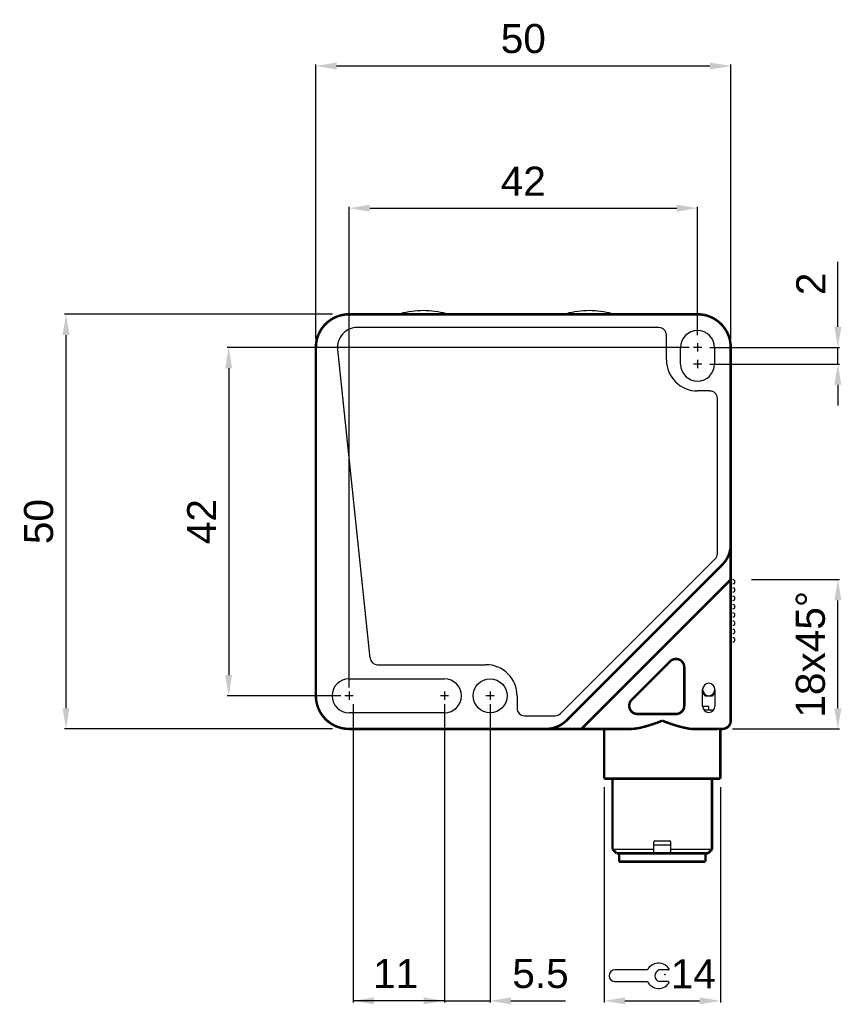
# Model space of a CAD drawing. Extents: x 2205 to 2615, y 964 to 1361.
# Tile 20 of 29: x 2417 to 2516, y 1043 to 1162. Entities that reach past the tile are written whole.
import ezdxf

# ---------------------------------------------------------------- set-up
doc = ezdxf.new("R2010")
doc.units = 0
doc.header["$MEASUREMENT"] = 0
doc.layers.get('0').update_dxf_attribs({"linetype": 'CONTINUOUS'})
doc.layers.get('DEFPOINTS').update_dxf_attribs({"linetype": 'CONTINUOUS'})
doc.styles.add('QUOTE', font='ARIAL.TTF', dxfattribs={"height": 3.5})
doc.dimstyles.new('QUOTE', dxfattribs={"dimscale": 0, "dimtxt": 2.5, "dimasz": 2.5, "dimexe": 0.18, "dimexo": 1, "dimgap": 1.5, "dimtad": 1, "dimdec": 1, "dimzin": 0, "dimdsep": 46, "dimtxsty": 'QUOTE', "dimcen": 0.09, "dimadec": 0, "dimazin": 0, "dimtm": -0.1, "dimtfac": 0.5, "dimtdec": 1, "dimtmove": 0, "dimatfit": 0, "dimfxl": 0, "dimtolj": 2, "dimtzin": 0, "dimarcsym": 0})

# ---------------------------------------------------------------- blocks, each defined once
blk = doc.blocks.new('*D90')
at = {"color": 0, "linetype": 'ByBlock', "lineweight": -2}
for p, q in [((2454.26, 1126.15), (2421.97, 1126.15)), ((2422.15, 1078.65), (2422.15, 1123.65)), ((2454.26, 1076.15), (2421.97, 1076.15))]:
    blk.add_line(p, q, dxfattribs=at)
at = {"color": 0, "linetype": 'ByBlock'}
for points in [[(2421.73, 1123.65), (2422.56, 1123.65), (2422.15, 1126.15)], [(2421.73, 1078.65), (2422.56, 1078.65), (2422.15, 1076.15)]]:
    blk.add_solid(points, dxfattribs=at)
at = {"layer": 'DEFPOINTS', "color": 0, "linetype": 'ByBlock'}
for p in [(2422.15, 1126.15), (2455.26, 1126.15), (2455.26, 1076.15)]:
    blk.add_point(p, dxfattribs=at)
at = {"color": 0, "linetype": 'ByBlock', "insert": (2418.86, 1101.15), "char_height": 3.5, "attachment_point": 5, "rotation": 90, "style": 'QUOTE'}
blk.add_mtext('\\A2;50', dxfattribs=at)
blk = doc.blocks.new('*D91')
at = {"color": 0, "linetype": 'ByBlock', "lineweight": -2}
for p, q in [((2515.17, 1124.65), (2515.17, 1132.47)), ((2499.76, 1122.15), (2515.35, 1122.15)), ((2515.17, 1120.15), (2515.17, 1122.15)), ((2499.76, 1120.15), (2515.35, 1120.15)), ((2515.17, 1117.65), (2515.17, 1115.15))]:
    blk.add_line(p, q, dxfattribs=at)
at = {"color": 0, "linetype": 'ByBlock'}
for points in [[(2514.75, 1124.65), (2515.59, 1124.65), (2515.17, 1122.15)], [(2514.75, 1117.65), (2515.59, 1117.65), (2515.17, 1120.15)]]:
    blk.add_solid(points, dxfattribs=at)
at = {"layer": 'DEFPOINTS', "color": 0, "linetype": 'ByBlock'}
for p in [(2498.76, 1122.15), (2515.17, 1122.15), (2498.76, 1120.15)]:
    blk.add_point(p, dxfattribs=at)
at = {"color": 0, "linetype": 'ByBlock', "insert": (2511.91, 1129.81), "char_height": 3.5, "attachment_point": 5, "rotation": 90, "style": 'QUOTE'}
blk.add_mtext('\\A2;2', dxfattribs=at)
blk = doc.blocks.new('*D92')
at = {"color": 0, "linetype": 'ByBlock', "lineweight": -2}
for p, q in [((2452.26, 1123.15), (2452.26, 1156.27)), ((2454.76, 1156.09), (2499.76, 1156.09)), ((2502.26, 1123.15), (2502.26, 1156.27))]:
    blk.add_line(p, q, dxfattribs=at)
at = {"color": 0, "linetype": 'ByBlock'}
for points in [[(2454.76, 1156.5), (2454.76, 1155.67), (2452.26, 1156.09)], [(2499.76, 1156.5), (2499.76, 1155.67), (2502.26, 1156.09)]]:
    blk.add_solid(points, dxfattribs=at)
at = {"layer": 'DEFPOINTS', "color": 0, "linetype": 'ByBlock'}
for p in [(2502.26, 1156.09), (2452.26, 1122.15), (2502.26, 1122.15)]:
    blk.add_point(p, dxfattribs=at)
at = {"color": 0, "linetype": 'ByBlock', "insert": (2477.26, 1159.37), "char_height": 3.5, "attachment_point": 5, "style": 'QUOTE'}
blk.add_mtext('\\A2;50', dxfattribs=at)
blk = doc.blocks.new('*D93')
at = {"color": 0, "linetype": 'ByBlock', "lineweight": -2}
for p, q in [((2456.26, 1081.15), (2456.26, 1139.12)), ((2458.76, 1138.94), (2495.76, 1138.94)), ((2498.26, 1123.65), (2498.26, 1139.12))]:
    blk.add_line(p, q, dxfattribs=at)
at = {"color": 0, "linetype": 'ByBlock'}
for points in [[(2458.76, 1139.36), (2458.76, 1138.52), (2456.26, 1138.94)], [(2495.76, 1139.36), (2495.76, 1138.52), (2498.26, 1138.94)]]:
    blk.add_solid(points, dxfattribs=at)
at = {"layer": 'DEFPOINTS', "color": 0, "linetype": 'ByBlock'}
for p in [(2498.26, 1138.94), (2498.26, 1122.65), (2456.26, 1080.15)]:
    blk.add_point(p, dxfattribs=at)
at = {"color": 0, "linetype": 'ByBlock', "insert": (2477.26, 1142.2), "char_height": 3.5, "attachment_point": 5, "style": 'QUOTE'}
blk.add_mtext('\\A2;42', dxfattribs=at)
blk = doc.blocks.new('*D83')
at = {"color": 0, "linetype": 'ByBlock', "lineweight": -2}
for p, q in [((2497.26, 1122.15), (2441.57, 1122.15)), ((2441.75, 1119.65), (2441.75, 1082.65)), ((2455.26, 1080.15), (2441.57, 1080.15))]:
    blk.add_line(p, q, dxfattribs=at)
at = {"color": 0, "linetype": 'ByBlock'}
for points in [[(2441.33, 1119.65), (2442.16, 1119.65), (2441.75, 1122.15)], [(2441.33, 1082.65), (2442.16, 1082.65), (2441.75, 1080.15)]]:
    blk.add_solid(points, dxfattribs=at)
at = {"layer": 'DEFPOINTS', "color": 0, "linetype": 'ByBlock'}
for p in [(2498.26, 1122.15), (2441.75, 1080.15), (2456.26, 1080.15)]:
    blk.add_point(p, dxfattribs=at)
at = {"color": 0, "linetype": 'ByBlock', "insert": (2438.49, 1101.15), "char_height": 3.5, "attachment_point": 5, "rotation": 90, "style": 'QUOTE'}
blk.add_mtext('\\A2;42', dxfattribs=at)
blk = doc.blocks.new('*D84')
at = {"color": 0, "linetype": 'ByBlock', "lineweight": -2}
for p, q in [((2504.76, 1094.15), (2515.35, 1094.15)), ((2515.17, 1078.65), (2515.17, 1091.65)), ((2502.48, 1076.15), (2515.35, 1076.15))]:
    blk.add_line(p, q, dxfattribs=at)
at = {"color": 0, "linetype": 'ByBlock'}
for points in [[(2514.75, 1091.65), (2515.59, 1091.65), (2515.17, 1094.15)], [(2514.75, 1078.65), (2515.59, 1078.65), (2515.17, 1076.15)]]:
    blk.add_solid(points, dxfattribs=at)
at = {"layer": 'DEFPOINTS', "color": 0, "linetype": 'ByBlock'}
for p in [(2503.76, 1094.15), (2515.17, 1094.15), (2501.48, 1076.15)]:
    blk.add_point(p, dxfattribs=at)
at = {"color": 0, "linetype": 'ByBlock', "insert": (2511.88, 1085.15), "char_height": 3.5, "attachment_point": 5, "rotation": 90, "style": 'QUOTE'}
blk.add_mtext('\\A2;18x45°', dxfattribs=at)
blk = doc.blocks.new('CHIAVE')
at = {"color": 7, "linetype": 'Continuous'}
for p, q in [((-2.1, 0.56), (-6.01, 0.56)), ((0.4, 0.56), (-0.68, 0.56)), ((-6.71, -0.14), (-6.71, -0.15)), ((-6.01, -0.85), (-2.1, -0.85)), ((0.4, -0.85), (-0.68, -0.85))]:
    blk.add_line(p, q, dxfattribs=at)
for centre, radius, start, end in [((-0.75, -0.15), 1.52, 35.3821, 152.4178), ((-6.01, -0.14), 0.7, 90, 180), ((-0.45, -0.15), 0.744, 108.4352, 251.5648), ((0.4, 0.67), 0.112, 270, 35.3821), ((-6.01, -0.15), 0.7, 180, 270), ((-0.75, -0.15), 1.52, 207.5822, 324.6179), ((0.4, -0.96), 0.112, 324.6179, 90)]:
    blk.add_arc(centre, radius, start, end, dxfattribs=at)
at = {"color": 1, "linetype": 'Continuous'}
blk.add_point((0, 0), dxfattribs=at)

msp = doc.modelspace()

# ---------------------------------------------------------------- linework, layer by layer
at = {"color": 7, "linetype": 'Continuous'}
for p, q in [((2493.61, 1124.55), (2457.27, 1124.55)), ((2494.51, 1120.65), (2494.51, 1123.65)), ((2496.21, 1120.15), (2496.21, 1122.15)), ((2498.76, 1122.15), (2497.76, 1122.15)), ((2498.26, 1122.65), (2498.26, 1121.65)), ((2500.31, 1122.15), (2500.31, 1120.15)), ((2454.88, 1121.9), (2458.78, 1084.7)), ((2498.76, 1120.15), (2497.76, 1120.15)), ((2498.26, 1120.65), (2498.26, 1119.65)), ((2499.76, 1116.9), (2498.26, 1116.9)), ((2500.66, 1097.3), (2500.66, 1116)), ((2481.74, 1078.01), (2500.4, 1096.67)), ((2501.26, 1093.15), (2501.26, 1093.15)), ((2459.68, 1083.9), (2472.76, 1083.9)), ((2456.26, 1082.2), (2467.76, 1082.2)), ((2456.26, 1080.65), (2456.26, 1079.65)), ((2467.76, 1080.65), (2467.76, 1079.65)), ((2473.26, 1080.65), (2473.26, 1079.65)), ((2498.86, 1078.9), (2498.86, 1080.9)), ((2498.86, 1080.45), (2499.16, 1080.15)), ((2500.06, 1080.15), (2500.36, 1080.45)), ((2500.36, 1080.9), (2500.36, 1078.9)), ((2456.76, 1080.15), (2455.76, 1080.15)), ((2468.26, 1080.15), (2467.26, 1080.15)), ((2473.76, 1080.15), (2472.76, 1080.15)), ((2476.51, 1080.15), (2476.51, 1078.65)), ((2499.16, 1080.15), (2499.61, 1080.15)), ((2499.61, 1080.15), (2500.06, 1080.15)), ((2467.76, 1078.1), (2456.26, 1078.1)), ((2499.61, 1078.85), (2498.86, 1078.85)), ((2500.16, 1078.4), (2499.06, 1078.4)), ((2499.61, 1078.4), (2499.61, 1078.85)), ((2477.41, 1077.75), (2481.1, 1077.75)), ((2484.26, 1076.15), (2484.26, 1076.15)), ((2493.11, 1062.65), (2494.01, 1062.65)), ((2494.01, 1062.65), (2494.91, 1062.65)), ((2488.01, 1061.65), (2493.01, 1061.65)), ((2493.01, 1061.65), (2493.01, 1062.55)), ((2495.01, 1062.15), (2493.01, 1062.15)), ((2493.01, 1061.3), (2493.01, 1061.65)), ((2495.01, 1062.55), (2495.01, 1061.65)), ((2495.01, 1061.65), (2500.01, 1061.65)), ((2495.01, 1061.65), (2495.01, 1061.3)), ((2492.86, 1061.15), (2493.01, 1061.3)), ((2495.01, 1061.3), (2495.16, 1061.15))]:
    msp.add_line(p, q, dxfattribs=at)
at = {"color": 7, "linetype": 'ByBlock'}
for p, q in [((2456.76, 1079.15), (2456.76, 1043.18)), ((2467.76, 1079.15), (2467.76, 1043.18)), ((2467.76, 1079.15), (2467.76, 1043.18)), ((2473.26, 1079.15), (2473.26, 1043.18)), ((2487.01, 1069.15), (2487.01, 1043.18)), ((2501.01, 1069.15), (2501.01, 1043.18)), ((2467.76, 1043.36), (2456.76, 1043.36)), ((2465.26, 1043.36), (2462.76, 1043.36)), ((2467.76, 1043.36), (2473.26, 1043.36)), ((2470.26, 1043.36), (2472.76, 1043.36)), ((2475.76, 1043.36), (2482.35, 1043.36)), ((2489.51, 1043.36), (2498.51, 1043.36))]:
    msp.add_line(p, q, dxfattribs=at)
at = {"color": 7, "linetype": 'Continuous', "const_width": 0.3}
for points in [[(2456.26, 1126.15, 0.414214), (2452.26, 1122.15)], [(2502.26, 1122.15, 0.414213), (2498.26, 1126.15)], [(2501.24, 1095.95, 0.198912), (2502.26, 1098.43)], [(2496.66, 1083.59, 0.668179), (2494.96, 1084.3)], [(2452.26, 1080.15, 0.414214), (2456.26, 1076.15)], [(2490.32, 1079.66, 0.668179), (2491.02, 1077.95)], [(2495.66, 1077.95, 0.414214), (2496.66, 1078.95)], [(2479.98, 1076.15, 0.198912), (2482.46, 1077.17)], [(2494.01, 1077.15), (2493.88, 1077.09, -0.002955), (2493.74, 1077.04, -0.003054), (2493.61, 1076.99, -0.002968), (2493.47, 1076.93, -0.002676), (2493.33, 1076.88, -0.002465), (2493.2, 1076.84, -0.002279), (2493.06, 1076.79, -0.002097), (2492.93, 1076.74, -0.001869), (2492.79, 1076.7, -0.001733), (2492.65, 1076.66, -0.00165), (2492.52, 1076.61, -0.001597), (2492.38, 1076.57, -0.001557), (2492.25, 1076.53, -0.001528), (2492.11, 1076.49, -0.0015), (2491.97, 1076.45, -0.001708), (2491.84, 1076.42, -0.002199), (2491.71, 1076.38, -0.00242), (2491.57, 1076.35, -0.002457), (2491.44, 1076.31, -0.003303), (2491.31, 1076.28, -0.004915), (2491.17, 1076.26, -0.003636), (2491.04, 1076.23, 0.000153), (2490.93, 1076.21, -0.006754), (2490.78, 1076.19, -0.015885), (2490.56, 1076.17, -0.008291), (2490.27, 1076.15, -0.004247)], [(2497.75, 1076.15), (2497.57, 1076.15, -0.011375), (2497.39, 1076.17, -0.011736), (2497.21, 1076.19, -0.010773), (2497.03, 1076.22, -0.008511), (2496.85, 1076.26, -0.006828), (2496.66, 1076.3, -0.005337), (2496.47, 1076.34, -0.004153), (2496.29, 1076.39, -0.002971), (2496.1, 1076.44, -0.002411), (2495.91, 1076.49, -0.002364), (2495.72, 1076.55, -0.002719), (2495.53, 1076.6, -0.003334), (2495.33, 1076.67, -0.002502), (2495.15, 1076.73, -0.000721), (2494.98, 1076.78, -0.00376), (2494.77, 1076.86, -0.006764), (2494.44, 1076.98, -0.003307), (2494.01, 1077.15, -0.001726)], [(2501.26, 1076.15, 0.414214), (2502.26, 1077.15)], [(2501.01, 1076.16), (2500.96, 1076.16, -0.00035), (2500.91, 1076.16, -0.000294), (2500.86, 1076.16, -0.000297), (2500.8, 1076.16, -0.000353), (2500.74, 1076.16, -0.000357), (2500.69, 1076.15, -0.000336), (2500.63, 1076.15, -0.000405), (2500.56, 1076.15, -0.000534), (2500.49, 1076.15, -0.000379), (2500.43, 1076.15, -0.00006), (2500.37, 1076.15, -0.000624), (2500.29, 1076.15, -0.001116), (2500.16, 1076.15, -0.000507), (2499.98, 1076.15, -0.00025)]]:
    msp.add_lwpolyline(points, format="xyb", dxfattribs=at)
for points in [[(2456.26, 1126.15), (2498.26, 1126.15)], [(2502.26, 1122.15), (2502.26, 1098.43)], [(2502.26, 1098.43), (2502.26, 1094.15)], [(2482.46, 1077.17), (2501.24, 1095.95)], [(2501.26, 1093.15), (2502.26, 1094.15)], [(2502.26, 1094.15), (2502.26, 1079.78)], [(2501.26, 1093.15), (2485.26, 1077.15)], [(2490.32, 1079.66), (2494.96, 1084.3)], [(2496.66, 1083.59), (2496.66, 1078.95)], [(2502.26, 1079.78), (2502.26, 1077.15)], [(2495.66, 1077.95), (2491.02, 1077.95)], [(2484.26, 1076.15), (2485.26, 1077.15)], [(2479.98, 1076.15), (2456.26, 1076.15)], [(2484.26, 1076.15), (2479.98, 1076.15)], [(2490.27, 1076.15), (2484.26, 1076.15)], [(2487.01, 1070.15), (2487.01, 1076.15)], [(2498.63, 1076.15), (2497.75, 1076.15)], [(2499.98, 1076.15), (2498.63, 1076.15)], [(2501.01, 1076.16), (2501.01, 1070.15)], [(2501.26, 1076.15), (2501.01, 1076.15)], [(2501.01, 1070.15), (2487.01, 1070.15)], [(2488.01, 1070.15), (2488.01, 1061.65)], [(2500.01, 1061.65), (2500.01, 1070.15)], [(2488.01, 1061.65), (2488.51, 1061.15)], [(2499.51, 1061.15), (2500.01, 1061.65)], [(2492.86, 1061.15), (2488.51, 1061.15)], [(2488.81, 1060.15), (2488.81, 1061.15)], [(2499.21, 1060.15), (2488.81, 1060.15)], [(2495.16, 1061.15), (2492.86, 1061.15)], [(2499.51, 1061.15), (2495.16, 1061.15)], [(2499.21, 1060.15), (2499.21, 1061.15)]]:
    msp.add_lwpolyline(points, dxfattribs=at)
at = {"color": 7, "linetype": 'Continuous'}
for points in [[(2462.46, 1126.22), (2462.44, 1126.21, -0.002779), (2462.42, 1126.21, -0.002774), (2462.4, 1126.2, -0.002772), (2462.37, 1126.2, -0.002777), (2462.35, 1126.19, -0.002778), (2462.33, 1126.19, -0.002778), (2462.31, 1126.18, -0.00278), (2462.29, 1126.18, -0.002786), (2462.26, 1126.18, -0.00278), (2462.24, 1126.17, -0.002764), (2462.22, 1126.17, -0.002788), (2462.2, 1126.17, -0.002845), (2462.18, 1126.16, -0.002766), (2462.15, 1126.16, -0.002584), (2462.13, 1126.16, -0.00285), (2462.11, 1126.16, -0.003393), (2462.09, 1126.15, -0.002579), (2462.06, 1126.15, -0.000895), (2462.05, 1126.15, -0.003628), (2462.02, 1126.15, -0.006238), (2461.98, 1126.15, -0.003055), (2461.93, 1126.15, -0.001621)], [(2482.46, 1126.22), (2482.44, 1126.21, -0.002779), (2482.42, 1126.21, -0.002774), (2482.4, 1126.2, -0.002773), (2482.37, 1126.2, -0.002777), (2482.35, 1126.19, -0.002779), (2482.33, 1126.19, -0.002778), (2482.31, 1126.18, -0.002781), (2482.29, 1126.18, -0.002787), (2482.26, 1126.18, -0.00278), (2482.24, 1126.17, -0.002764), (2482.22, 1126.17, -0.002788), (2482.2, 1126.17, -0.002845), (2482.18, 1126.16, -0.002766), (2482.15, 1126.16, -0.002584), (2482.13, 1126.16, -0.00285), (2482.11, 1126.16, -0.003393), (2482.09, 1126.15, -0.002579), (2482.06, 1126.15, -0.000895), (2482.05, 1126.15, -0.003628), (2482.02, 1126.15, -0.006238), (2481.98, 1126.15, -0.003055), (2481.93, 1126.15, -0.001621)]]:
    msp.add_lwpolyline(points, format="xyb", dxfattribs=at)
at = {"color": 7, "linetype": 'Continuous', "lineweight": -2, "const_width": 0.3}
msp.add_lwpolyline([(2452.26, 1080.15), (2452.26, 1122.15)], dxfattribs=at)
at = {"color": 7, "linetype": 'Continuous'}
msp.add_circle((2473.26, 1080.15), 2.05, dxfattribs=at)
for centre, radius, start, end in [((2465.21, 1116.21), 10.38, 90, 105.3703), ((2465.21, 1116.21), 10.38, 74.6297, 90), ((2468.49, 1128.15), 2, 254.6297, 270), ((2485.21, 1116.21), 10.38, 90, 105.3703), ((2485.21, 1116.21), 10.38, 74.6297, 90), ((2488.49, 1128.15), 2, 254.6297, 270), ((2457.26, 1122.15), 2.4, 89.9005, 186.0144), ((2493.61, 1123.65), 0.898, 0.009, 90.1384), ((2498.26, 1122.15), 2.05, 0.0002, 179.9998), ((2498.26, 1120.65), 3.75, 179.9979, 269.9666), ((2498.26, 1120.15), 2.05, 180, 0), ((2499.76, 1116), 0.898, 0.0088, 90.139), ((2499.76, 1097.3), 0.898, 314.9077, 0.0088), ((2502.52, 1093.9), 0.25, 270, 90.0001), ((2502.52, 1092.9), 0.25, 270, 90), ((2502.52, 1091.9), 0.25, 270, 90), ((2502.52, 1090.9), 0.25, 270, 90), ((2502.52, 1089.9), 0.25, 270, 90), ((2502.52, 1088.9), 0.25, 270, 90), ((2502.52, 1087.9), 0.25, 270, 90), ((2502.52, 1086.9), 0.25, 270, 90), ((2459.68, 1084.8), 0.9, 186.0004, 270), ((2472.76, 1080.15), 3.75, 0.0021, 90.0334), ((2456.26, 1080.15), 2.05, 90, 270), ((2467.76, 1080.15), 2.05, 270, 90), ((2499.61, 1080.9), 0.75, 0, 180), ((2499.61, 1080.9), 0.75, 180, 270), ((2499.61, 1080.9), 0.75, 270, 0), ((2477.41, 1078.65), 0.902, 179.9913, 269.861), ((2481.1, 1078.65), 0.9, 270, 315), ((2499.61, 1078.9), 0.75, 180, 0), ((2493.11, 1062.55), 0.1, 90, 180), ((2494.91, 1062.55), 0.1, 360, 90)]:
    msp.add_arc(centre, radius, start, end, dxfattribs=at)
at = {"color": 7, "linetype": 'ByBlock'}
for points in [[(2459.26, 1043.78), (2459.26, 1042.95), (2456.76, 1043.36)], [(2465.26, 1043.78), (2465.26, 1042.95), (2467.76, 1043.36)], [(2475.76, 1043.78), (2475.76, 1042.95), (2473.26, 1043.36)], [(2489.51, 1043.78), (2489.51, 1042.95), (2487.01, 1043.36)], [(2498.51, 1043.78), (2498.51, 1042.95), (2501.01, 1043.36)]]:
    msp.add_solid(points, dxfattribs=at)

# ---------------------------------------------------------------- block references
at = {"color": 7}
msp.add_blockref('CHIAVE', (2494.32, 1046.54), dxfattribs=at)

# ---------------------------------------------------------------- texts
at = {"color": 7, "linetype": 'ByBlock', "char_height": 3.5, "attachment_point": 5, "style": 'QUOTE'}
for s, insert in [('11', (2461.87, 1046.65)), ('\\A2;5.5', (2479.33, 1046.64)), ('\\A2;14', (2497.75, 1046.62))]:
    msp.add_mtext(s, dxfattribs=dict(at, insert=insert))

# ---------------------------------------------------------------- dimensions: what is measured, and where the dimension line sits
at = {"color": 0, "linetype": 'ByBlock'}
dim = msp.add_linear_dim(base=(2502.26, 1156.09), p1=(2452.26, 1122.15), p2=(2502.26, 1122.15), text='50', dimstyle='QUOTE', override={"dimscale": 1}, dxfattribs=at)
dim.commit()
dim.dimension.update_dxf_attribs({"geometry": '*D92', "text_midpoint": (2477.26, 1159.37)})
at = {"color": 7, "linetype": 'ByBlock'}
dim = msp.add_linear_dim(base=(2498.26, 1138.94), p1=(2456.26, 1080.15), p2=(2498.26, 1122.65), text='42', dimstyle='QUOTE', override={"dimscale": 1}, dxfattribs=at)
dim.commit()
dim.dimension.update_dxf_attribs({"geometry": '*D93', "text_midpoint": (2477.26, 1142.2)})
for base, p1, p2, text, picture, middle in [((2515.17, 1122.15), (2498.76, 1120.15), (2498.76, 1122.15), '2', '*D91', (2511.91, 1129.81)), ((2422.15, 1126.15), (2455.26, 1076.15), (2455.26, 1126.15), '50', '*D90', (2418.86, 1101.15)), ((2441.75, 1080.15), (2498.26, 1122.15), (2456.26, 1080.15), '42', '*D83', (2438.49, 1101.15)), ((2515.17, 1094.15), (2501.48, 1076.15), (2503.76, 1094.15), '18x45°', '*D84', (2511.88, 1085.15))]:
    dim = msp.add_linear_dim(base=base, p1=p1, p2=p2, angle=90, text=text, dimstyle='QUOTE', override={"dimscale": 1}, dxfattribs=at)
    dim.commit()
    dim.dimension.update_dxf_attribs({"geometry": picture, "text_midpoint": middle})

doc.saveas('drawing.dxf')
